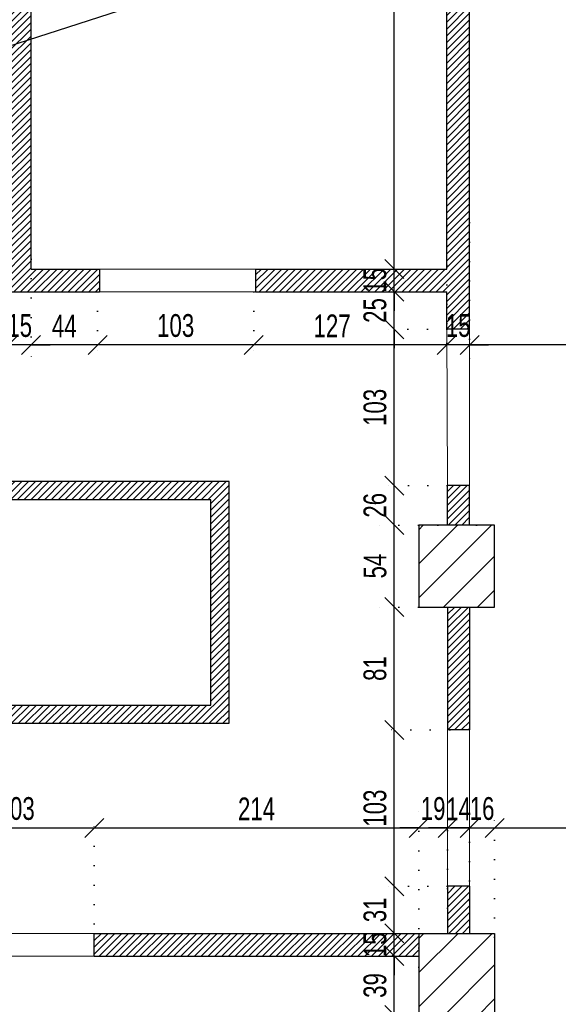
# Model space of a CAD drawing. Header units: millimetres. Extents: x 11149 to 111407, y -107619 to -23630.
# Tile 18 of 245: x 15744 to 16099, y -39225 to -38576. Entities that reach past the tile are written whole.
import ezdxf

# ---------------------------------------------------------------- set-up
doc = ezdxf.new("R2010")
doc.units = ezdxf.units.MM
doc.header["$LTSCALE"] = 2
doc.linetypes.add('DOT', pattern=[6.35, 0, -6.35])
doc.layers.get('0').update_dxf_attribs({"plot": 0})
doc.layers.get('Defpoints').update_dxf_attribs({"color": 1})
doc.layers.add('3DPLAN_A_KRESKOWANIE 1', color=253, linetype='Continuous')
doc.layers.add('3DPLAN_A_OPIS', color=8, linetype='Continuous')
for name, color, linetype, lineweight in [('A_ściany mur', 2, 'Continuous', 30), ('e-cad_wymiary', 4, 'Continuous', 9), ('WIDOK', 7, 'Continuous', 25)]:
    doc.layers.add(name, color=color, linetype=linetype, lineweight=lineweight)
doc.styles.add('e-cad_1', font='arial.ttf', dxfattribs={"width": 0.7})
doc.dimstyles.new('e-cad_1_100_[cm]', dxfattribs={"dimscale": 10, "dimtxt": 1.5, "dimasz": 1.25, "dimexe": 1.25, "dimexo": 0.625, "dimgap": 0.5, "dimtad": 1, "dimdec": 0, "dimrnd": 1, "dimzin": 1, "dimtxsty": 'e-cad_1', "dimblk": 'OBLIQUE', "dimcen": 2.5, "dimclrd": 256, "dimclre": 252, "dimclrt": 7, "dimadec": 0, "dimazin": 0, "dimtfac": 1, "dimtix": 1, "dimtmove": 2, "dimatfit": 3, "dimldrblk": 'NONE', "dimfxl": 60, "dimfxlon": 1, "dimarcsym": 0})
pattern_1 = [(45, (-15708.4828, 6015.711), (-2.24506403, 2.24506403), [])]

# ---------------------------------------------------------------- blocks, each defined once
blk = doc.blocks.new('_OBLIQUE')
at = {"color": 0, "linetype": 'ByBlock', "lineweight": -2}
blk.add_line((-0.5, -0.5), (0.5, 0.5), dxfattribs=at)
blk = doc.blocks.new('*D659')
at = {"layer": 'Defpoints', "color": 0, "ltscale": 0.5}
for p in [(15990.82, -39193.39), (16003.27, -39193.39), (16025.97, -39232.08)]:
    blk.add_point(p, dxfattribs=at)
at = {"layer": 'e-cad_wymiary', "color": 252, "linetype": 'DOT', "lineweight": -2}
for p, q in [((15997.02, -39193.39), (15978.32, -39193.39)), ((16019.72, -39232.08), (15978.32, -39232.08))]:
    blk.add_line(p, q, dxfattribs=at)
at = {"layer": 'e-cad_wymiary', "lineweight": -2}
blk.add_line((15990.82, -39232.08), (15990.82, -39193.39), dxfattribs=at)
at = {"layer": 'e-cad_wymiary', "lineweight": -2, "ltscale": 0.5, "xscale": 12.5, "yscale": 12.5, "zscale": 12.5}
for p, rotation in [((15990.82, -39193.39), 90), ((15990.82, -39232.08), 270)]:
    blk.add_blockref('_OBLIQUE', p, dxfattribs=dict(at, rotation=rotation))
at = {"layer": 'e-cad_wymiary', "color": 7, "ltscale": 0.5, "insert": (15978.16, -39212.74), "char_height": 15, "attachment_point": 5, "rotation": 90, "style": 'e-cad_1'}
blk.add_mtext('39', dxfattribs=at)
blk = doc.blocks.new('_None')
blk = doc.blocks.new('*D660')
at = {"layer": 'Defpoints', "color": 0, "ltscale": 0.5}
for p in [(15990.82, -39178.39), (16003.27, -39178.39), (16003.27, -39193.39)]:
    blk.add_point(p, dxfattribs=at)
at = {"layer": 'e-cad_wymiary', "lineweight": -2}
for p, q in [((15990.82, -39178.39), (15990.82, -39165.89)), ((15990.82, -39193.39), (15990.82, -39178.39)), ((15990.82, -39193.39), (15990.82, -39205.89))]:
    blk.add_line(p, q, dxfattribs=at)
at = {"layer": 'e-cad_wymiary', "color": 252, "linetype": 'DOT', "lineweight": -2}
for p, q in [((15997.02, -39178.39), (15978.32, -39178.39)), ((15997.02, -39193.39), (15978.32, -39193.39))]:
    blk.add_line(p, q, dxfattribs=at)
at = {"layer": 'e-cad_wymiary', "lineweight": -2, "ltscale": 0.5, "xscale": 12.5, "yscale": 12.5, "zscale": 12.5}
for p, rotation in [((15990.82, -39178.39), 270), ((15990.82, -39193.39), 90)]:
    blk.add_blockref('_OBLIQUE', p, dxfattribs=dict(at, rotation=rotation))
at = {"layer": 'e-cad_wymiary', "color": 7, "ltscale": 0.5, "insert": (15978.16, -39185.89), "char_height": 15, "attachment_point": 5, "rotation": 90, "style": 'e-cad_1'}
blk.add_mtext('15', dxfattribs=at)
blk = doc.blocks.new('*D661')
at = {"layer": 'Defpoints', "color": 0}
for p in [(15990.82, -39147.4), (16031.97, -39147.4), (16003.27, -39178.39)]:
    blk.add_point(p, dxfattribs=at)
at = {"layer": 'e-cad_wymiary', "color": 252, "linetype": 'DOT', "lineweight": -2}
for p, q in [((16025.72, -39147.4), (15978.32, -39147.4)), ((15997.02, -39178.39), (15978.32, -39178.39))]:
    blk.add_line(p, q, dxfattribs=at)
at = {"layer": 'e-cad_wymiary', "lineweight": -2}
blk.add_line((15990.82, -39178.39), (15990.82, -39147.4), dxfattribs=at)
at = {"layer": 'e-cad_wymiary', "lineweight": -2, "xscale": 12.5, "yscale": 12.5, "zscale": 12.5}
for p, rotation in [((15990.82, -39147.4), 90), ((15990.82, -39178.39), 270)]:
    blk.add_blockref('_OBLIQUE', p, dxfattribs=dict(at, rotation=rotation))
at = {"layer": 'e-cad_wymiary', "color": 7, "insert": (15978.16, -39162.89), "char_height": 15, "attachment_point": 5, "rotation": 90, "style": 'e-cad_1'}
blk.add_mtext('31', dxfattribs=at)
blk = doc.blocks.new('*D662')
at = {"layer": 'Defpoints', "color": 0}
for p in [(15990.82, -39044.4), (16033.65, -39044.4), (16031.97, -39147.4)]:
    blk.add_point(p, dxfattribs=at)
at = {"layer": 'e-cad_wymiary', "color": 252, "linetype": 'DOT', "lineweight": -2}
for p, q in [((16027.4, -39044.4), (15978.32, -39044.4)), ((16025.72, -39147.4), (15978.32, -39147.4))]:
    blk.add_line(p, q, dxfattribs=at)
at = {"layer": 'e-cad_wymiary', "lineweight": -2}
blk.add_line((15990.82, -39147.4), (15990.82, -39044.4), dxfattribs=at)
at = {"layer": 'e-cad_wymiary', "lineweight": -2, "xscale": 12.5, "yscale": 12.5, "zscale": 12.5}
for p, rotation in [((15990.82, -39044.4), 90), ((15990.82, -39147.4), 270)]:
    blk.add_blockref('_OBLIQUE', p, dxfattribs=dict(at, rotation=rotation))
at = {"layer": 'e-cad_wymiary', "color": 7, "insert": (15978.16, -39095.9), "char_height": 15, "attachment_point": 5, "rotation": 90, "style": 'e-cad_1'}
blk.add_mtext('103', dxfattribs=at)
blk = doc.blocks.new('*D663')
at = {"layer": 'Defpoints', "color": 0}
for p in [(15990.82, -38963.39), (16051.37, -38963.39), (16033.65, -39044.4)]:
    blk.add_point(p, dxfattribs=at)
at = {"layer": 'e-cad_wymiary', "color": 252, "linetype": 'DOT', "lineweight": -2}
for p, q in [((16045.12, -38963.39), (15978.32, -38963.39)), ((16027.4, -39044.4), (15978.32, -39044.4))]:
    blk.add_line(p, q, dxfattribs=at)
at = {"layer": 'e-cad_wymiary', "lineweight": -2}
blk.add_line((15990.82, -39044.4), (15990.82, -38963.39), dxfattribs=at)
at = {"layer": 'e-cad_wymiary', "lineweight": -2, "xscale": 12.5, "yscale": 12.5, "zscale": 12.5}
for p, rotation in [((15990.82, -38963.39), 90), ((15990.82, -39044.4), 270)]:
    blk.add_blockref('_OBLIQUE', p, dxfattribs=dict(at, rotation=rotation))
at = {"layer": 'e-cad_wymiary', "color": 7, "insert": (15978.16, -39003.89), "char_height": 15, "attachment_point": 5, "rotation": 90, "style": 'e-cad_1'}
blk.add_mtext('81', dxfattribs=at)
blk = doc.blocks.new('*D664')
at = {"layer": 'Defpoints', "color": 0}
for p in [(15990.82, -38909.39), (16051.37, -38909.39), (16051.37, -38963.39)]:
    blk.add_point(p, dxfattribs=at)
at = {"layer": 'e-cad_wymiary', "color": 252, "linetype": 'DOT', "lineweight": -2}
for p, q in [((16045.12, -38909.39), (15978.32, -38909.39)), ((16045.12, -38963.39), (15978.32, -38963.39))]:
    blk.add_line(p, q, dxfattribs=at)
at = {"layer": 'e-cad_wymiary', "lineweight": -2}
blk.add_line((15990.82, -38963.39), (15990.82, -38909.39), dxfattribs=at)
at = {"layer": 'e-cad_wymiary', "lineweight": -2, "xscale": 12.5, "yscale": 12.5, "zscale": 12.5}
for p, rotation in [((15990.82, -38909.39), 90), ((15990.82, -38963.39), 270)]:
    blk.add_blockref('_OBLIQUE', p, dxfattribs=dict(at, rotation=rotation))
at = {"layer": 'e-cad_wymiary', "color": 7, "insert": (15978.2, -38936.39), "char_height": 15, "attachment_point": 5, "rotation": 90, "style": 'e-cad_1'}
blk.add_mtext('54', dxfattribs=at)
blk = doc.blocks.new('*D665')
at = {"layer": 'Defpoints', "color": 0}
for p in [(15990.82, -38883.33), (16031.97, -38883.33), (16051.37, -38909.39)]:
    blk.add_point(p, dxfattribs=at)
at = {"layer": 'e-cad_wymiary', "color": 252, "linetype": 'DOT', "lineweight": -2}
for p, q in [((16025.72, -38883.33), (15978.32, -38883.33)), ((16045.12, -38909.39), (15978.32, -38909.39))]:
    blk.add_line(p, q, dxfattribs=at)
at = {"layer": 'e-cad_wymiary', "lineweight": -2}
blk.add_line((15990.82, -38909.39), (15990.82, -38883.33), dxfattribs=at)
at = {"layer": 'e-cad_wymiary', "lineweight": -2, "xscale": 12.5, "yscale": 12.5, "zscale": 12.5}
for p, rotation in [((15990.82, -38883.33), 90), ((15990.82, -38909.39), 270)]:
    blk.add_blockref('_OBLIQUE', p, dxfattribs=dict(at, rotation=rotation))
at = {"layer": 'e-cad_wymiary', "color": 7, "insert": (15978.16, -38896.36), "char_height": 15, "attachment_point": 5, "rotation": 90, "style": 'e-cad_1'}
blk.add_mtext('26', dxfattribs=at)
blk = doc.blocks.new('*D666')
at = {"layer": 'Defpoints', "color": 0}
for p in [(15990.82, -38780.33), (16031.72, -38780.33), (16031.97, -38883.33)]:
    blk.add_point(p, dxfattribs=at)
at = {"layer": 'e-cad_wymiary', "color": 252, "linetype": 'DOT', "lineweight": -2}
for p, q in [((16025.47, -38780.33), (15978.32, -38780.33)), ((16025.72, -38883.33), (15978.32, -38883.33))]:
    blk.add_line(p, q, dxfattribs=at)
at = {"layer": 'e-cad_wymiary', "lineweight": -2}
blk.add_line((15990.82, -38883.33), (15990.82, -38780.33), dxfattribs=at)
at = {"layer": 'e-cad_wymiary', "lineweight": -2, "xscale": 12.5, "yscale": 12.5, "zscale": 12.5}
for p, rotation in [((15990.82, -38780.33), 90), ((15990.82, -38883.33), 270)]:
    blk.add_blockref('_OBLIQUE', p, dxfattribs=dict(at, rotation=rotation))
at = {"layer": 'e-cad_wymiary', "color": 7, "insert": (15978.16, -38831.83), "char_height": 15, "attachment_point": 5, "rotation": 90, "style": 'e-cad_1'}
blk.add_mtext('103', dxfattribs=at)
blk = doc.blocks.new('*D667')
at = {"layer": 'Defpoints', "color": 0}
for p in [(15990.82, -38755.65), (16002.96, -38755.65), (16031.72, -38780.33)]:
    blk.add_point(p, dxfattribs=at)
at = {"layer": 'e-cad_wymiary', "lineweight": -2}
for p, q in [((15990.82, -38755.65), (15990.82, -38743.15)), ((15990.82, -38780.33), (15990.82, -38755.65)), ((15990.82, -38780.33), (15990.82, -38792.83))]:
    blk.add_line(p, q, dxfattribs=at)
at = {"layer": 'e-cad_wymiary', "color": 252, "linetype": 'DOT', "lineweight": -2}
for p, q in [((15996.71, -38755.65), (15978.32, -38755.65)), ((16025.47, -38780.33), (15978.32, -38780.33))]:
    blk.add_line(p, q, dxfattribs=at)
at = {"layer": 'e-cad_wymiary', "lineweight": -2, "xscale": 12.5, "yscale": 12.5, "zscale": 12.5}
for p, rotation in [((15990.82, -38755.65), 270), ((15990.82, -38780.33), 90)]:
    blk.add_blockref('_OBLIQUE', p, dxfattribs=dict(at, rotation=rotation))
at = {"layer": 'e-cad_wymiary', "color": 7, "insert": (15978.16, -38767.99), "char_height": 15, "attachment_point": 5, "rotation": 90, "style": 'e-cad_1'}
blk.add_mtext('25', dxfattribs=at)
blk = doc.blocks.new('*D668')
at = {"layer": 'Defpoints', "color": 0, "ltscale": 0.5}
for p in [(15990.82, -38740.65), (16010.87, -38740.65), (16002.96, -38755.65)]:
    blk.add_point(p, dxfattribs=at)
at = {"layer": 'e-cad_wymiary', "lineweight": -2}
for p, q in [((15990.82, -38740.65), (15990.82, -38728.15)), ((15990.82, -38755.65), (15990.82, -38740.65)), ((15990.82, -38755.65), (15990.82, -38768.15))]:
    blk.add_line(p, q, dxfattribs=at)
at = {"layer": 'e-cad_wymiary', "color": 252, "linetype": 'DOT', "lineweight": -2}
for p, q in [((16004.62, -38740.65), (15978.32, -38740.65)), ((15996.71, -38755.65), (15978.32, -38755.65))]:
    blk.add_line(p, q, dxfattribs=at)
at = {"layer": 'e-cad_wymiary', "lineweight": -2, "ltscale": 0.5, "xscale": 12.5, "yscale": 12.5, "zscale": 12.5}
for p, rotation in [((15990.82, -38740.65), 270), ((15990.82, -38755.65), 90)]:
    blk.add_blockref('_OBLIQUE', p, dxfattribs=dict(at, rotation=rotation))
at = {"layer": 'e-cad_wymiary', "color": 7, "ltscale": 0.5, "insert": (15978.16, -38748.15), "char_height": 15, "attachment_point": 5, "rotation": 90, "style": 'e-cad_1'}
blk.add_mtext('15', dxfattribs=at)
blk = doc.blocks.new('*D669')
at = {"layer": 'Defpoints', "color": 0, "ltscale": 0.5}
for p in [(15990.82, -38341.39), (16011.25, -38341.39), (16010.87, -38740.65)]:
    blk.add_point(p, dxfattribs=at)
at = {"layer": 'e-cad_wymiary', "color": 252, "linetype": 'DOT', "lineweight": -2}
for p, q in [((16005, -38341.39), (15978.32, -38341.39)), ((16004.62, -38740.65), (15978.32, -38740.65))]:
    blk.add_line(p, q, dxfattribs=at)
at = {"layer": 'e-cad_wymiary', "lineweight": -2}
blk.add_line((15990.82, -38740.65), (15990.82, -38341.39), dxfattribs=at)
at = {"layer": 'e-cad_wymiary', "lineweight": -2, "ltscale": 0.5, "xscale": 12.5, "yscale": 12.5, "zscale": 12.5}
for p, rotation in [((15990.82, -38341.39), 90), ((15990.82, -38740.65), 270)]:
    blk.add_blockref('_OBLIQUE', p, dxfattribs=dict(at, rotation=rotation))
at = {"layer": 'e-cad_wymiary', "color": 7, "ltscale": 0.5, "insert": (15978.16, -38541.02), "char_height": 15, "attachment_point": 5, "rotation": 90, "style": 'e-cad_1'}
blk.add_mtext('399', dxfattribs=at)
blk = doc.blocks.new('*D672')
at = {"layer": 'Defpoints', "color": 0, "ltscale": 0.5}
for p in [(16040.47, -38703.83), (16040.47, -38790.65), (16550.97, -38921.39)]:
    blk.add_point(p, dxfattribs=at)
at = {"layer": 'e-cad_wymiary', "color": 252, "linetype": 'DOT', "lineweight": -2}
for p, q in [((16040.47, -38710.08), (16040.47, -38803.15)), ((16550.97, -38915.14), (16550.97, -38778.15))]:
    blk.add_line(p, q, dxfattribs=at)
at = {"layer": 'e-cad_wymiary', "lineweight": -2}
blk.add_line((16550.97, -38790.65), (16040.47, -38790.65), dxfattribs=at)
at = {"layer": 'e-cad_wymiary', "lineweight": -2, "ltscale": 0.5, "xscale": 12.5, "yscale": 12.5, "zscale": 12.5, "rotation": 180}
blk.add_blockref('_OBLIQUE', (16040.47, -38790.65), dxfattribs=at)
at = {"layer": 'e-cad_wymiary', "lineweight": -2, "ltscale": 0.5, "xscale": 12.5, "yscale": 12.5, "zscale": 12.5}
blk.add_blockref('_OBLIQUE', (16550.97, -38790.65), dxfattribs=at)
at = {"layer": 'e-cad_wymiary', "color": 7, "ltscale": 0.5, "insert": (16295.72, -38777.99), "char_height": 15, "attachment_point": 5, "style": 'e-cad_1'}
blk.add_mtext('510', dxfattribs=at)
blk = doc.blocks.new('*D673')
at = {"layer": 'Defpoints', "color": 0, "ltscale": 0.5}
for p in [(16040.47, -38703.83), (16025.47, -38706.36), (16025.47, -38790.65)]:
    blk.add_point(p, dxfattribs=at)
at = {"layer": 'e-cad_wymiary', "color": 252, "linetype": 'DOT', "lineweight": -2}
for p, q in [((16040.47, -38710.08), (16040.47, -38803.15)), ((16025.47, -38712.61), (16025.47, -38803.15))]:
    blk.add_line(p, q, dxfattribs=at)
at = {"layer": 'e-cad_wymiary', "lineweight": -2}
for p, q in [((16025.47, -38790.65), (16012.97, -38790.65)), ((16040.47, -38790.65), (16025.47, -38790.65)), ((16040.47, -38790.65), (16052.97, -38790.65))]:
    blk.add_line(p, q, dxfattribs=at)
at = {"layer": 'e-cad_wymiary', "lineweight": -2, "ltscale": 0.5, "xscale": 12.5, "yscale": 12.5, "zscale": 12.5}
blk.add_blockref('_OBLIQUE', (16025.47, -38790.65), dxfattribs=at)
at = {"layer": 'e-cad_wymiary', "lineweight": -2, "ltscale": 0.5, "xscale": 12.5, "yscale": 12.5, "zscale": 12.5, "rotation": 180}
blk.add_blockref('_OBLIQUE', (16040.47, -38790.65), dxfattribs=at)
at = {"layer": 'e-cad_wymiary', "color": 7, "ltscale": 0.5, "insert": (16032.97, -38777.99), "char_height": 15, "attachment_point": 5, "style": 'e-cad_1'}
blk.add_mtext('15', dxfattribs=at)
blk = doc.blocks.new('*D674')
at = {"layer": 'Defpoints', "color": 0, "ltscale": 0.5}
for p in [(16025.47, -38706.36), (15898.26, -38749.4), (15898.26, -38790.65)]:
    blk.add_point(p, dxfattribs=at)
at = {"layer": 'e-cad_wymiary', "color": 252, "linetype": 'DOT', "lineweight": -2}
for p, q in [((16025.47, -38712.61), (16025.47, -38803.15)), ((15898.26, -38755.65), (15898.26, -38803.15))]:
    blk.add_line(p, q, dxfattribs=at)
at = {"layer": 'e-cad_wymiary', "lineweight": -2}
blk.add_line((16025.47, -38790.65), (15898.26, -38790.65), dxfattribs=at)
at = {"layer": 'e-cad_wymiary', "lineweight": -2, "ltscale": 0.5, "xscale": 12.5, "yscale": 12.5, "zscale": 12.5, "rotation": 180}
blk.add_blockref('_OBLIQUE', (15898.26, -38790.65), dxfattribs=at)
at = {"layer": 'e-cad_wymiary', "lineweight": -2, "ltscale": 0.5, "xscale": 12.5, "yscale": 12.5, "zscale": 12.5}
blk.add_blockref('_OBLIQUE', (16025.47, -38790.65), dxfattribs=at)
at = {"layer": 'e-cad_wymiary', "color": 7, "ltscale": 0.5, "insert": (15949.86, -38778.11), "char_height": 15, "attachment_point": 5, "style": 'e-cad_1'}
blk.add_mtext('127', dxfattribs=at)
blk = doc.blocks.new('*D675')
at = {"layer": 'Defpoints', "color": 0}
for p in [(15795.26, -38749.4), (15898.26, -38749.4), (15795.26, -38790.65)]:
    blk.add_point(p, dxfattribs=at)
at = {"layer": 'e-cad_wymiary', "color": 252, "linetype": 'DOT', "lineweight": -2}
for p, q in [((15795.26, -38755.65), (15795.26, -38803.15)), ((15898.26, -38755.65), (15898.26, -38803.15))]:
    blk.add_line(p, q, dxfattribs=at)
at = {"layer": 'e-cad_wymiary', "lineweight": -2}
blk.add_line((15898.26, -38790.65), (15795.26, -38790.65), dxfattribs=at)
at = {"layer": 'e-cad_wymiary', "lineweight": -2, "xscale": 12.5, "yscale": 12.5, "zscale": 12.5, "rotation": 180}
blk.add_blockref('_OBLIQUE', (15795.26, -38790.65), dxfattribs=at)
at = {"layer": 'e-cad_wymiary', "lineweight": -2, "xscale": 12.5, "yscale": 12.5, "zscale": 12.5}
blk.add_blockref('_OBLIQUE', (15898.26, -38790.65), dxfattribs=at)
at = {"layer": 'e-cad_wymiary', "color": 7, "insert": (15846.76, -38777.98), "char_height": 15, "attachment_point": 5, "style": 'e-cad_1'}
blk.add_mtext('103', dxfattribs=at)
blk = doc.blocks.new('*D676')
at = {"layer": 'Defpoints', "color": 0}
for p in [(15751.44, -38727.88), (15795.26, -38749.4), (15751.44, -38790.65)]:
    blk.add_point(p, dxfattribs=at)
at = {"layer": 'e-cad_wymiary', "color": 252, "linetype": 'DOT', "lineweight": -2}
for p, q in [((15751.44, -38734.13), (15751.44, -38803.15)), ((15795.26, -38755.65), (15795.26, -38803.15))]:
    blk.add_line(p, q, dxfattribs=at)
at = {"layer": 'e-cad_wymiary', "lineweight": -2}
blk.add_line((15795.26, -38790.65), (15751.44, -38790.65), dxfattribs=at)
at = {"layer": 'e-cad_wymiary', "lineweight": -2, "xscale": 12.5, "yscale": 12.5, "zscale": 12.5, "rotation": 180}
blk.add_blockref('_OBLIQUE', (15751.44, -38790.65), dxfattribs=at)
at = {"layer": 'e-cad_wymiary', "lineweight": -2, "xscale": 12.5, "yscale": 12.5, "zscale": 12.5}
blk.add_blockref('_OBLIQUE', (15795.26, -38790.65), dxfattribs=at)
at = {"layer": 'e-cad_wymiary', "color": 7, "insert": (15773.35, -38778.15), "char_height": 15, "attachment_point": 5, "style": 'e-cad_1'}
blk.add_mtext('44', dxfattribs=at)
blk = doc.blocks.new('*D677')
at = {"layer": 'Defpoints', "color": 0, "ltscale": 0.5}
for p in [(15736.44, -38725.35), (15751.44, -38727.88), (15736.44, -38790.65)]:
    blk.add_point(p, dxfattribs=at)
at = {"layer": 'e-cad_wymiary', "color": 252, "linetype": 'DOT', "lineweight": -2}
for p, q in [((15736.44, -38731.6), (15736.44, -38803.15)), ((15751.44, -38734.13), (15751.44, -38803.15))]:
    blk.add_line(p, q, dxfattribs=at)
at = {"layer": 'e-cad_wymiary', "lineweight": -2}
for p, q in [((15736.44, -38790.65), (15723.94, -38790.65)), ((15751.44, -38790.65), (15736.44, -38790.65)), ((15751.44, -38790.65), (15763.94, -38790.65))]:
    blk.add_line(p, q, dxfattribs=at)
at = {"layer": 'e-cad_wymiary', "lineweight": -2, "ltscale": 0.5, "xscale": 12.5, "yscale": 12.5, "zscale": 12.5}
blk.add_blockref('_OBLIQUE', (15736.44, -38790.65), dxfattribs=at)
at = {"layer": 'e-cad_wymiary', "lineweight": -2, "ltscale": 0.5, "xscale": 12.5, "yscale": 12.5, "zscale": 12.5, "rotation": 180}
blk.add_blockref('_OBLIQUE', (15751.44, -38790.65), dxfattribs=at)
at = {"layer": 'e-cad_wymiary', "color": 7, "ltscale": 0.5, "insert": (15743.94, -38777.99), "char_height": 15, "attachment_point": 5, "style": 'e-cad_1'}
blk.add_mtext('15', dxfattribs=at)
blk = doc.blocks.new('*D749')
at = {"layer": 'Defpoints', "color": 0}
for p in [(15793.13, -39108.89), (15793.13, -39178.39), (15690.13, -39184.64)]:
    blk.add_point(p, dxfattribs=at)
at = {"layer": 'e-cad_wymiary', "color": 252, "linetype": 'DOT', "lineweight": -2}
for p, q in [((15690.13, -39178.39), (15690.13, -39096.39)), ((15793.13, -39172.14), (15793.13, -39096.39))]:
    blk.add_line(p, q, dxfattribs=at)
at = {"layer": 'e-cad_wymiary', "lineweight": -2}
blk.add_line((15690.13, -39108.89), (15793.13, -39108.89), dxfattribs=at)
at = {"layer": 'e-cad_wymiary', "lineweight": -2, "xscale": 12.5, "yscale": 12.5, "zscale": 12.5, "rotation": 180}
blk.add_blockref('_OBLIQUE', (15690.13, -39108.89), dxfattribs=at)
at = {"layer": 'e-cad_wymiary', "lineweight": -2, "xscale": 12.5, "yscale": 12.5, "zscale": 12.5}
blk.add_blockref('_OBLIQUE', (15793.13, -39108.89), dxfattribs=at)
at = {"layer": 'e-cad_wymiary', "color": 7, "insert": (15741.63, -39096.23), "char_height": 15, "attachment_point": 5, "style": 'e-cad_1'}
blk.add_mtext('103', dxfattribs=at)
blk = doc.blocks.new('*D750')
at = {"layer": 'Defpoints', "color": 0}
for p in [(16006.97, -39108.89), (15793.13, -39178.39), (16006.97, -39206.98)]:
    blk.add_point(p, dxfattribs=at)
at = {"layer": 'e-cad_wymiary', "color": 252, "linetype": 'DOT', "lineweight": -2}
for p, q in [((15793.13, -39172.14), (15793.13, -39096.39)), ((16006.97, -39200.73), (16006.97, -39096.39))]:
    blk.add_line(p, q, dxfattribs=at)
at = {"layer": 'e-cad_wymiary', "lineweight": -2}
blk.add_line((15793.13, -39108.89), (16006.97, -39108.89), dxfattribs=at)
at = {"layer": 'e-cad_wymiary', "lineweight": -2, "xscale": 12.5, "yscale": 12.5, "zscale": 12.5, "rotation": 180}
blk.add_blockref('_OBLIQUE', (15793.13, -39108.89), dxfattribs=at)
at = {"layer": 'e-cad_wymiary', "lineweight": -2, "xscale": 12.5, "yscale": 12.5, "zscale": 12.5}
blk.add_blockref('_OBLIQUE', (16006.97, -39108.89), dxfattribs=at)
at = {"layer": 'e-cad_wymiary', "color": 7, "insert": (15900.05, -39096.36), "char_height": 15, "attachment_point": 5, "style": 'e-cad_1'}
blk.add_mtext('214', dxfattribs=at)
blk = doc.blocks.new('*D751')
at = {"layer": 'Defpoints', "color": 0}
for p in [(16025.97, -39108.89), (16025.97, -39167.99), (16006.97, -39206.98)]:
    blk.add_point(p, dxfattribs=at)
at = {"layer": 'e-cad_wymiary', "color": 252, "linetype": 'DOT', "lineweight": -2}
for p, q in [((16006.97, -39200.73), (16006.97, -39096.39)), ((16025.97, -39161.74), (16025.97, -39096.39))]:
    blk.add_line(p, q, dxfattribs=at)
at = {"layer": 'e-cad_wymiary', "lineweight": -2}
for p, q in [((16006.97, -39108.89), (15994.47, -39108.89)), ((16006.97, -39108.89), (16025.97, -39108.89)), ((16025.97, -39108.89), (16038.47, -39108.89))]:
    blk.add_line(p, q, dxfattribs=at)
at = {"layer": 'e-cad_wymiary', "lineweight": -2, "xscale": 12.5, "yscale": 12.5, "zscale": 12.5}
blk.add_blockref('_OBLIQUE', (16006.97, -39108.89), dxfattribs=at)
at = {"layer": 'e-cad_wymiary', "lineweight": -2, "xscale": 12.5, "yscale": 12.5, "zscale": 12.5, "rotation": 180}
blk.add_blockref('_OBLIQUE', (16025.97, -39108.89), dxfattribs=at)
at = {"layer": 'e-cad_wymiary', "color": 7, "insert": (16016.47, -39096.23), "char_height": 15, "attachment_point": 5, "style": 'e-cad_1'}
blk.add_mtext('19', dxfattribs=at)
blk = doc.blocks.new('*D752')
at = {"layer": 'Defpoints', "color": 0, "ltscale": 0.5}
for p in [(16040.47, -39108.89), (16040.47, -39162.89), (16025.97, -39167.99)]:
    blk.add_point(p, dxfattribs=at)
at = {"layer": 'e-cad_wymiary', "color": 252, "linetype": 'DOT', "lineweight": -2}
for p, q in [((16025.97, -39161.74), (16025.97, -39096.39)), ((16040.47, -39156.64), (16040.47, -39096.39))]:
    blk.add_line(p, q, dxfattribs=at)
at = {"layer": 'e-cad_wymiary', "lineweight": -2}
for p, q in [((16025.97, -39108.89), (16013.47, -39108.89)), ((16025.97, -39108.89), (16040.47, -39108.89)), ((16040.47, -39108.89), (16052.97, -39108.89))]:
    blk.add_line(p, q, dxfattribs=at)
at = {"layer": 'e-cad_wymiary', "lineweight": -2, "ltscale": 0.5, "xscale": 12.5, "yscale": 12.5, "zscale": 12.5}
blk.add_blockref('_OBLIQUE', (16025.97, -39108.89), dxfattribs=at)
at = {"layer": 'e-cad_wymiary', "lineweight": -2, "ltscale": 0.5, "xscale": 12.5, "yscale": 12.5, "zscale": 12.5, "rotation": 180}
blk.add_blockref('_OBLIQUE', (16040.47, -39108.89), dxfattribs=at)
at = {"layer": 'e-cad_wymiary', "color": 7, "ltscale": 0.5, "insert": (16033.22, -39096.36), "char_height": 15, "attachment_point": 5, "style": 'e-cad_1'}
blk.add_mtext('14', dxfattribs=at)
blk = doc.blocks.new('*D753')
at = {"layer": 'Defpoints', "color": 0, "ltscale": 0.5}
for p in [(16056.97, -39108.89), (16040.47, -39162.89), (16056.97, -39187.23)]:
    blk.add_point(p, dxfattribs=at)
at = {"layer": 'e-cad_wymiary', "color": 252, "linetype": 'DOT', "lineweight": -2}
for p, q in [((16040.47, -39156.64), (16040.47, -39096.39)), ((16056.97, -39180.98), (16056.97, -39096.39))]:
    blk.add_line(p, q, dxfattribs=at)
at = {"layer": 'e-cad_wymiary', "lineweight": -2}
for p, q in [((16040.47, -39108.89), (16027.97, -39108.89)), ((16040.47, -39108.89), (16056.97, -39108.89)), ((16056.97, -39108.89), (16069.47, -39108.89))]:
    blk.add_line(p, q, dxfattribs=at)
at = {"layer": 'e-cad_wymiary', "lineweight": -2, "ltscale": 0.5, "xscale": 12.5, "yscale": 12.5, "zscale": 12.5}
blk.add_blockref('_OBLIQUE', (16040.47, -39108.89), dxfattribs=at)
at = {"layer": 'e-cad_wymiary', "lineweight": -2, "ltscale": 0.5, "xscale": 12.5, "yscale": 12.5, "zscale": 12.5, "rotation": 180}
blk.add_blockref('_OBLIQUE', (16056.97, -39108.89), dxfattribs=at)
at = {"layer": 'e-cad_wymiary', "color": 7, "ltscale": 0.5, "insert": (16048.72, -39096.23), "char_height": 15, "attachment_point": 5, "style": 'e-cad_1'}
blk.add_mtext('16', dxfattribs=at)
blk = doc.blocks.new('*D754')
at = {"layer": 'Defpoints', "color": 0}
for p in [(16550.97, -39108.89), (16550.97, -39149.26), (16056.97, -39187.23)]:
    blk.add_point(p, dxfattribs=at)
at = {"layer": 'e-cad_wymiary', "color": 252, "linetype": 'DOT', "lineweight": -2}
for p, q in [((16056.97, -39180.98), (16056.97, -39096.39)), ((16550.97, -39143.01), (16550.97, -39096.39))]:
    blk.add_line(p, q, dxfattribs=at)
at = {"layer": 'e-cad_wymiary', "lineweight": -2}
blk.add_line((16056.97, -39108.89), (16550.97, -39108.89), dxfattribs=at)
at = {"layer": 'e-cad_wymiary', "lineweight": -2, "xscale": 12.5, "yscale": 12.5, "zscale": 12.5, "rotation": 180}
blk.add_blockref('_OBLIQUE', (16056.97, -39108.89), dxfattribs=at)
at = {"layer": 'e-cad_wymiary', "lineweight": -2, "xscale": 12.5, "yscale": 12.5, "zscale": 12.5}
blk.add_blockref('_OBLIQUE', (16550.97, -39108.89), dxfattribs=at)
at = {"layer": 'e-cad_wymiary', "color": 7, "insert": (16303.97, -39096.23), "char_height": 15, "attachment_point": 5, "style": 'e-cad_1'}
blk.add_mtext('494', dxfattribs=at)

msp = doc.modelspace()

# ---------------------------------------------------------------- hatches: boundary and pattern name
at = {"layer": '3DPLAN_A_KRESKOWANIE 1'}
h = msp.add_hatch(dxfattribs=at)
h.set_pattern_fill('ANSI31', color=256, scale=5, style=0)
h.set_pattern_definition([(45, (14206.918, -38714.36), (-11.22532, 11.22532), [])])
h.paths.add_polyline_path([(14219.97, -38701.39), (14194.97, -38701.39), (14194.97, -38726.39), (14219.97, -38726.39)])
h.paths.add_polyline_path([(12418.47, -38265.89), (12293.47, -38265.89), (12293.47, -38305.89), (11781.49, -38305.89), (11781.49, -38349.39), (11809.49, -38349.39), (11809.49, -38458.39), (11829.97, -38458.39), (11829.97, -38349.39), (12348.97, -38349.39), (12348.97, -38549.39), (12396.97, -38549.39), (12396.97, -38613.39), (12410.97, -38613.39), (12410.97, -38352.39), (12439.97, -38352.39), (12439.97, -38305.89), (12418.47, -38305.89)])
h.paths.add_polyline_path([(12747.96, -38305.89), (12559.97, -38305.89), (12559.97, -38352.39), (12559.97, -38395.39), (12572.96, -38395.39), (12572.96, -38355.39), (12747.96, -38355.39)])
h.paths.add_polyline_path([(12410.97, -38716.39), (12396.97, -38716.39), (12396.97, -38911.39), (12326.97, -38911.39), (12326.97, -38928.39), (11829.97, -38928.39), (11829.97, -38858.39), (11809.49, -38858.39), (11809.49, -38928.39), (11781.49, -38928.39), (11781.49, -38994.39), (11798.97, -38994.39), (11798.97, -38950.39), (12368.97, -38950.39), (12368.97, -39017.39), (12375.97, -39017.39), (12375.97, -39010.39), (12410.97, -39010.39)])
h.paths.add_polyline_path([(11829.97, -38633.39), (11809.49, -38633.39), (11809.49, -38683.39), (11829.97, -38683.39)])
h.paths.add_polyline_path([(13772.97, -38305.89), (13726.97, -38305.89), (13726.97, -38265.89), (13601.97, -38265.89), (13601.97, -38305.89), (13559.97, -38305.89), (13559.97, -38347.39), (13627.97, -38347.39), (13627.97, -38636.39), (13204.97, -38636.39), (13204.97, -38653.39), (13245.97, -38653.39), (13245.97, -38705.39), (13618.97, -38705.39), (13618.97, -38755.65), (13648.97, -38755.65), (13648.97, -38485.39), (13689.97, -38485.39), (13689.97, -38341.39), (13772.97, -38341.39)])
h.paths.add_polyline_path([(14060.97, -38305.89), (13887.97, -38305.89), (13887.97, -38341.39), (14060.97, -38341.39)])
h.paths.add_polyline_path([(13091.97, -39365.39), (13037.97, -39365.39), (13037.97, -39354.39), (12981.97, -39354.39), (12916.97, -39354.39), (12916.97, -39519.39), (12981.97, -39519.39), (12981.97, -39808.39), (12901.97, -39808.39), (12901.97, -39874.89), (12945.97, -39874.89), (12945.97, -39914.89), (13070.97, -39914.89), (13070.97, -39874.89), (13114.97, -39874.89), (13114.97, -39805.39), (13037.97, -39805.39), (13037.97, -39520.39), (13091.97, -39520.39)])
h.paths.add_polyline_path([(13426.97, -39805.39), (13229.97, -39805.39), (13229.97, -39874.89), (13426.97, -39874.89)])
h.paths.add_polyline_path([(12956.97, -39264.39), (12956.97, -39197.39), (12950.97, -39197.39), (12950.97, -39173.39), (13026.62, -39173.39), (13026.62, -39264.39)])
h.paths.add_polyline_path([(12726.97, -39808.39), (12590.97, -39808.39), (12590.97, -39874.89), (12726.97, -39874.89)])
h.paths.add_polyline_path([(12415.97, -39808.39), (11864.97, -39808.39), (11864.97, -39692.39), (11809.49, -39692.39), (11809.49, -39808.39), (11781.49, -39808.39), (11781.49, -39874.89), (12231.97, -39874.89), (12231.97, -39914.89), (12356.97, -39914.89), (12356.97, -39874.89), (12415.97, -39874.89)])
h.paths.add_polyline_path([(11864.97, -39470.39), (11809.49, -39470.39), (11809.49, -39517.39), (11864.97, -39517.39)])
h.paths.add_polyline_path([(14626.97, -39805.39), (14431.97, -39805.39), (14431.97, -39874.89), (14626.97, -39874.89)])
h.paths.add_polyline_path([(14316.97, -39805.39), (14140.97, -39805.39), (14140.97, -39874.89), (14161.97, -39874.89), (14161.97, -39914.89), (14286.97, -39914.89), (14286.97, -39874.89), (14316.97, -39874.89)])
h.paths.add_polyline_path([(14025.97, -39805.39), (13831.97, -39805.39), (13831.97, -39874.89), (14025.97, -39874.89)])
h.paths.add_polyline_path([(13716.97, -39805.39), (13541.97, -39805.39), (13541.97, -39874.89), (13570.97, -39874.89), (13570.97, -39914.89), (13695.97, -39914.89), (13695.97, -39874.89), (13716.97, -39874.89)])
h.paths.add_polyline_path([(13602.97, -38997.89), (13602.97, -38912.39), (13618.97, -38912.39), (13618.97, -38902.89), (13618.97, -38875.39), (13648.97, -38875.39), (13648.97, -38902.89), (13654.97, -38902.89), (13654.97, -38959.89), (13769.97, -38959.89), (13769.97, -38987.39), (13908.97, -38987.39), (13908.97, -38997.89), (13769.97, -38997.89), (13608.97, -38997.89)])
h.paths.add_polyline_path([(13602.97, -39133.89), (13766.97, -39133.89), (13766.97, -39220.39), (13675.97, -39220.39), (13675.97, -39513.39), (13641.97, -39513.39), (13641.97, -39243.39), (13614.97, -39243.39), (13614.97, -39205.39), (13602.97, -39205.39)])
h.paths.add_polyline_path([(14806.97, -39086.39), (14806.97, -39266.39), (14740.97, -39266.39), (14740.97, -39343.39), (14762.97, -39343.39), (14762.97, -39575.39), (14775.97, -39575.39), (14775.97, -39329.39), (14934.97, -39329.39), (14934.97, -39260.39), (14870.97, -39260.39), (14870.97, -39136.39), (14816.97, -39136.39), (14816.97, -39003.39), (14870.97, -39003.39), (14870.97, -38895.39), (14807.97, -38895.39), (14807.97, -39063.39)])
h.paths.add_polyline_path([(14254.97, -39243.39), (14204.97, -39243.39), (14204.97, -39220.39), (13896.97, -39220.39), (13896.97, -39195.89), (14129.97, -39195.89), (14129.97, -39132.89), (14242.97, -39132.89), (14242.97, -38997.89), (14137.97, -38997.89), (14137.97, -38972.39), (14205.97, -38972.39), (14205.97, -38906.39), (14253.97, -38906.39), (14253.97, -39063.39), (14254.97, -39086.39)])
h.paths.add_polyline_path([(14636.97, -38305.89), (14463.97, -38305.89), (14463.97, -38341.39), (14636.97, -38341.39)])
h.paths.add_polyline_path([(14924.97, -38305.89), (14901.97, -38305.89), (14901.97, -38265.89), (14776.97, -38265.89), (14776.97, -38305.89), (14751.97, -38305.89), (14751.97, -38341.39), (14924.97, -38341.39)])
h.paths.add_polyline_path([(15234.97, -38305.89), (15039.97, -38305.89), (15039.97, -38341.39), (15234.97, -38341.39)])
h.paths.add_polyline_path([(15524.97, -38305.89), (15502.97, -38305.89), (15502.97, -38265.89), (15377.97, -38265.89), (15377.97, -38305.89), (15349.97, -38305.89), (15349.97, -38341.39), (15524.97, -38341.39)])
h.paths.add_polyline_path([(15834.97, -38305.89), (15641.97, -38305.89), (15641.97, -38341.39), (15834.97, -38341.39)])
h.paths.add_polyline_path([(16625.97, -38305.89), (16098.97, -38305.89), (16098.97, -38265.89), (15973.97, -38265.89), (15973.97, -38305.89), (15948.97, -38305.89), (15948.97, -38341.39), (16550.97, -38341.39), (16550.97, -38448.39), (16594.97, -38448.39), (16594.97, -38341.39), (16625.97, -38341.39)])
h.paths.add_polyline_path([(16594.97, -38625.39), (16550.97, -38625.39), (16550.97, -38680.39), (16594.97, -38680.39)])
h.paths.add_polyline_path([(16594.97, -38857.39), (16550.97, -38857.39), (16550.97, -38985.39), (16594.97, -38985.39)])
h.paths.add_polyline_path([(16594.97, -39161.39), (16550.97, -39161.39), (16550.97, -39291.39), (16594.97, -39291.39)])
h.paths.add_polyline_path([(16594.97, -39467.39), (16550.97, -39467.39), (16550.97, -39522.39), (16594.97, -39522.39)])
h.paths.add_polyline_path([(16625.97, -39801.39), (16594.97, -39801.39), (16594.97, -39699.39), (16550.97, -39699.39), (16550.97, -39801.39), (15944.97, -39801.39), (15944.97, -39874.89), (15973.97, -39874.89), (15973.97, -39914.89), (16098.97, -39914.89), (16098.97, -39874.89), (16625.97, -39874.89)])
h.paths.add_polyline_path([(15830.97, -39801.39), (15637.97, -39801.39), (15637.97, -39874.89), (15830.97, -39874.89)])
h.paths.add_polyline_path([(15520.97, -39801.39), (15345.97, -39801.39), (15345.97, -39874.89), (15369.97, -39874.89), (15369.97, -39914.89), (15494.97, -39914.89), (15494.97, -39874.89), (15520.97, -39874.89)])
h.paths.add_polyline_path([(15230.97, -39801.39), (15035.97, -39801.39), (15035.97, -39874.89), (15230.97, -39874.89)])
h.paths.add_polyline_path([(14920.97, -39801.39), (14775.97, -39801.39), (14775.97, -39768.39), (14762.97, -39768.39), (14762.97, -39805.39), (14741.97, -39805.39), (14741.97, -39874.89), (14768.97, -39874.89), (14768.97, -39914.89), (14893.97, -39914.89), (14893.97, -39874.89), (14920.97, -39874.89)])
h.paths.add_polyline_path([(15468.97, -39135.39), (15406.97, -39135.39), (15406.97, -39244.39), (15468.97, -39244.39)])
h.paths.add_polyline_path([(15468.97, -38894.39), (15406.97, -38894.39), (15406.97, -39005.39), (15468.97, -39005.39)])
h.paths.add_polyline_path([(16056.97, -39178.39), (16006.97, -39178.39), (16006.97, -39233.39), (16056.97, -39233.39)])
h.paths.add_polyline_path([(16056.97, -38909.39), (16006.97, -38909.39), (16006.97, -38963.39), (16056.97, -38963.39)])
h.paths.add_polyline_path([(14348.97, -38305.89), (14324.97, -38305.89), (14324.97, -38265.89), (14199.97, -38265.89), (14199.97, -38305.89), (14175.97, -38305.89), (14175.97, -38341.39), (14348.97, -38341.39)])
h.paths.add_polyline_path([(13212, -38246.89), (13198.97, -38246.89), (13198.97, -38347.39), (13444.97, -38347.39), (13444.97, -38305.89), (13212, -38305.89)])
h.paths.add_polyline_path([(12676.73, -39020.39), (12559.97, -39020.39), (12559.97, -38895.39), (12575.97, -38895.39), (12575.97, -39009.39), (12676.73, -39009.39)])
h.paths.add_polyline_path([(12572.96, -38616.89), (12572.96, -38655.39), (12559.97, -38655.39), (12559.97, -38616.89)])
at = {"layer": '3DPLAN_A_OPIS', "lineweight": 0, "transparency": 33554687}
h = msp.add_hatch(dxfattribs=at)
h.set_pattern_fill('ANSI31', color=1)
h.set_pattern_definition(pattern_1)
h.paths.add_polyline_path([(15736.44, -38458.39), (15736.44, -38740.65), (15617.47, -38740.65), (15617.47, -38755.65), (15796.46, -38755.65), (15796.46, -38740.65), (15751.44, -38740.65), (15751.44, -38458.39)])
h.paths.add_polyline_path([(15736.44, -38458.39), (15751.44, -38458.39), (15751.44, -38341.39), (15736.44, -38341.39)])
h = msp.add_hatch(dxfattribs=at)
h.set_pattern_fill('ANSI31', color=1)
h.set_pattern_definition(pattern_1)
h.paths.add_polyline_path([(15899.46, -38740.65), (15899.46, -38755.65), (16025.47, -38755.65), (16025.47, -38780.33), (16040.47, -38780.33), (16040.47, -38518.39), (16025.47, -38518.39), (16025.47, -38740.65)])
h.paths.add_polyline_path([(16025.47, -38341.39), (16025.47, -38518.39), (16040.47, -38518.39), (16040.47, -38341.39)])
h = msp.add_hatch(dxfattribs=at)
h.set_pattern_fill('ANSI31', color=1)
h.set_pattern_definition(pattern_1)
h.paths.add_polyline_path([(15468.97, -38894.39), (15468.97, -38880.65), (15881.97, -38880.65), (15881.97, -39039.99), (15605.97, -39039.99), (15605.97, -39005.39), (15593.97, -39005.39), (15593.97, -38993.39), (15617.97, -38993.39), (15617.97, -39027.99), (15869.97, -39027.99), (15869.97, -38892.65), (15480.97, -38892.65), (15480.97, -38993.39), (15492.97, -38993.39), (15492.97, -39005.39), (15468.97, -39005.39)])
h = msp.add_hatch(dxfattribs=at)
h.set_pattern_fill('ANSI31', color=1)
h.set_pattern_definition(pattern_1)
h.paths.add_polyline_path([(16025.97, -38909.39), (16040.47, -38909.39), (16040.47, -38883.33), (16025.97, -38883.33)])
h = msp.add_hatch(dxfattribs=at)
h.set_pattern_fill('ANSI31', color=1)
h.set_pattern_definition(pattern_1)
h.paths.add_polyline_path([(16025.97, -38963.39), (16025.97, -39044.4), (16040.47, -39044.4), (16040.47, -38963.39)])
h = msp.add_hatch(dxfattribs=at)
h.set_pattern_fill('ANSI31', color=1)
h.set_pattern_definition(pattern_1)
h.paths.add_polyline_path([(16025.97, -39178.39), (16040.47, -39178.39), (16040.47, -39147.4), (16025.97, -39147.4)])
h = msp.add_hatch(dxfattribs=at)
h.set_pattern_fill('ANSI31', color=1)
h.set_pattern_definition(pattern_1)
h.paths.add_polyline_path([(15793.13, -39193.39), (16006.97, -39193.39), (16006.97, -39178.39), (15793.13, -39178.39)])

# ---------------------------------------------------------------- linework, layer by layer
at = {"layer": '3DPLAN_A_OPIS', "color": 1, "lineweight": 30}
for p, q in [((15751.44, -38740.65), (15751.44, -38341.39)), ((16025.47, -38740.65), (16025.47, -38341.39)), ((16040.47, -38780.33), (16040.47, -38341.39)), ((15751.44, -38740.65), (15796.46, -38740.65)), ((15796.46, -38740.65), (15796.46, -38755.65)), ((15899.46, -38740.65), (15899.46, -38755.65)), ((15899.46, -38740.65), (16025.47, -38740.65)), ((15617.47, -38755.65), (15796.46, -38755.65)), ((15899.46, -38755.65), (16025.47, -38755.65)), ((16025.47, -38780.33), (16025.47, -38755.65)), ((16040.47, -38780.33), (16025.47, -38780.33)), ((16025.97, -38909.39), (16025.97, -38883.33)), ((16040.47, -38883.33), (16025.97, -38883.33)), ((16040.47, -38909.39), (16040.47, -38883.33)), ((16025.97, -38963.39), (16025.97, -39044.4)), ((16040.47, -38963.39), (16040.47, -39044.4)), ((16040.47, -39044.4), (16025.97, -39044.4)), ((16040.47, -39147.4), (16025.97, -39147.4)), ((16025.97, -39147.4), (16025.97, -39178.39)), ((16040.47, -39147.4), (16040.47, -39178.39)), ((15793.13, -39178.39), (16006.97, -39178.39)), ((15793.13, -39193.39), (15793.13, -39178.39)), ((15793.13, -39193.39), (16006.97, -39193.39))]:
    msp.add_line(p, q, dxfattribs=at)
at = {"layer": '3DPLAN_A_OPIS', "color": 1, "lineweight": 5}
for p, q in [((15796.46, -38740.65), (15899.46, -38740.65)), ((15796.46, -38755.65), (15899.46, -38755.65)), ((16025.47, -38780.33), (16025.97, -38883.33)), ((16040.47, -38780.33), (16040.47, -38883.33)), ((16025.97, -39147.4), (16025.97, -39044.4)), ((16040.47, -39044.4), (16040.47, -39147.4)), ((15690.13, -39178.39), (15793.13, -39178.39)), ((15690.13, -39193.39), (15793.13, -39193.39))]:
    msp.add_line(p, q, dxfattribs=at)
at = {"layer": '3DPLAN_A_OPIS', "color": 1, "lineweight": 30}
for points in [[(15593.97, -39005.39), (15605.97, -39005.39), (15605.97, -39039.99), (15881.97, -39039.99), (15881.97, -38880.65), (15468.97, -38880.65)], [(15593.97, -38993.39), (15617.97, -38993.39), (15617.97, -39027.99), (15869.97, -39027.99), (15869.97, -38892.65), (15480.97, -38892.65), (15480.97, -38993.39), (15492.97, -38993.39)]]:
    msp.add_lwpolyline(points, dxfattribs=at)
at = {"layer": 'A_ściany mur', "ltscale": 0.1}
for p, q in [((16056.97, -38909.39), (16006.97, -38909.39)), ((16006.97, -38909.39), (16006.97, -38963.39)), ((16056.97, -38963.39), (16056.97, -38909.39)), ((16006.97, -38963.39), (16056.97, -38963.39)), ((16006.97, -39178.39), (16056.97, -39178.39)), ((16006.97, -39178.39), (16006.97, -39233.39)), ((16056.97, -39178.39), (16056.97, -39233.39))]:
    msp.add_line(p, q, dxfattribs=at)
at = {"layer": 'WIDOK', "color": 6}
msp.add_line((11781.49, -39874.89), (16625.97, -38305.89), dxfattribs=at)

# ---------------------------------------------------------------- dimensions: what is measured, and where the dimension line sits
at = {"layer": 'e-cad_wymiary'}
for base, p1, p2, picture, middle in [((15990.82, -38341.39), (16010.87, -38740.65), (16011.25, -38341.39), '*D669', (15978.16, -38541.02)), ((15990.82, -38740.65), (16002.96, -38755.65), (16010.87, -38740.65), '*D668', (15978.16, -38748.15)), ((15990.82, -38755.65), (16031.72, -38780.33), (16002.96, -38755.65), '*D667', (15978.16, -38767.99)), ((15990.82, -38780.33), (16031.97, -38883.33), (16031.72, -38780.33), '*D666', (15978.16, -38831.83)), ((15990.82, -38883.33), (16051.37, -38909.39), (16031.97, -38883.33), '*D665', (15978.16, -38896.36)), ((15990.82, -38909.39), (16051.37, -38963.39), (16051.37, -38909.39), '*D664', (15978.2, -38936.39)), ((15990.82, -38963.39), (16033.65, -39044.4), (16051.37, -38963.39), '*D663', (15978.16, -39003.89)), ((15990.82, -39044.4), (16031.97, -39147.4), (16033.65, -39044.4), '*D662', (15978.16, -39095.9)), ((15990.82, -39147.4), (16003.27, -39178.39), (16031.97, -39147.4), '*D661', (15978.16, -39162.89)), ((15990.82, -39178.39), (16003.27, -39193.39), (16003.27, -39178.39), '*D660', (15978.16, -39185.89)), ((15990.82, -39193.39), (16025.97, -39232.08), (16003.27, -39193.39), '*D659', (15978.16, -39212.74))]:
    dim = msp.add_linear_dim(base=base, p1=p1, p2=p2, angle=90, dimstyle='e-cad_1_100_[cm]', dxfattribs=at)
    dim.commit()
    dim.dimension.update_dxf_attribs({"geometry": picture, "text_midpoint": middle})
for base, p1, p2, picture, middle in [((16025.47, -38790.65), (16040.47, -38703.83), (16025.47, -38706.36), '*D673', (16032.97, -38777.99)), ((16040.47052092, -38790.64540749), (16550.97052092, -38921.38925649), (16040.47052092, -38703.83258053), '*D672', (16295.72052092, -38777.98681267)), ((15736.44, -38790.65), (15751.44, -38727.88), (15736.44, -38725.35), '*D677', (15743.94, -38777.99)), ((15751.44, -38790.65), (15795.26, -38749.4), (15751.44, -38727.88), '*D676', (15773.35, -38778.15)), ((15795.26, -38790.65), (15898.26, -38749.4), (15795.26, -38749.4), '*D675', (15846.76, -38777.98)), ((15793.13, -39108.89), (15690.13, -39184.64), (15793.13, -39178.39), '*D749', (15741.63, -39096.23)), ((16006.97, -39108.89), (15793.13, -39178.39), (16006.97, -39206.98), '*D750', (15900.05, -39096.36)), ((16025.97, -39108.89), (16006.97, -39206.98), (16025.97, -39167.99), '*D751', (16016.47, -39096.23)), ((16040.47052092, -39108.88925649), (16025.97052092, -39167.99013456), (16040.47052092, -39162.89253364), '*D752', (16033.22052092, -39096.35856072)), ((16056.97052092, -39108.88925649), (16040.47052092, -39162.89253364), (16056.97052092, -39187.23008707), '*D753', (16048.72052092, -39096.23066167)), ((16550.97, -39108.89), (16056.97, -39187.23), (16550.97, -39149.26), '*D754', (16303.97, -39096.23))]:
    dim = msp.add_linear_dim(base=base, p1=p1, p2=p2, dimstyle='e-cad_1_100_[cm]', dxfattribs=at)
    dim.commit()
    dim.dimension.update_dxf_attribs({"geometry": picture, "text_midpoint": middle})
dim = msp.add_linear_dim(base=(15898.26, -38790.65), p1=(16025.47, -38706.36), p2=(15898.26, -38749.4), dimstyle='e-cad_1_100_[cm]', dxfattribs=at)
dim.commit()
dim.dimension.update_dxf_attribs({"geometry": '*D674', "text_midpoint": (15949.86, -38778.11), "dimtype": 160})

doc.saveas('drawing.dxf')
